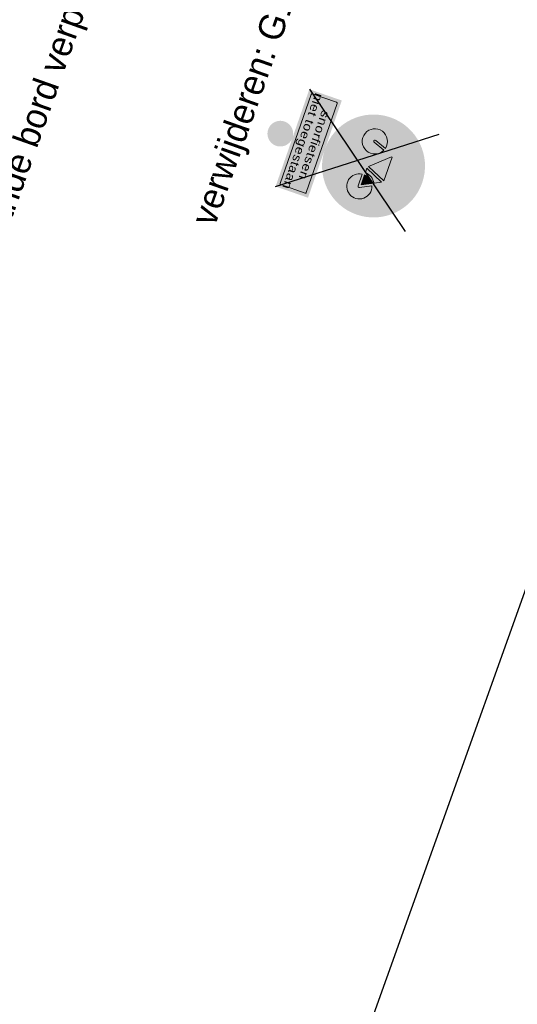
# Model space of a CAD drawing. Header units: metres. Extents: x 136326 to 138181, y 453212 to 454732.
# Tile 43 of 55: x 136707 to 136721, y 454178 to 454207. Entities that reach past the tile are written whole.
import ezdxf

# ---------------------------------------------------------------- set-up
doc = ezdxf.new("R2010")
doc.units = ezdxf.units.M
doc.layers.add('-DR-alg-bladkaders viewports', color=7, linetype='Continuous')
doc.layers.add('-DR-nw-inr-bebording-txt', color=2, linetype='Continuous')
doc.layers.add('mob_bebording', color=7, linetype='Continuous', lineweight=0)
doc.styles.add('eurostile', font='txt')
doc.styles.add('Style-Verkeersborden', font='Verkeersborden.shx')

# ---------------------------------------------------------------- blocks, each defined once
blk = doc.blocks.new('bord_G11')
at = {"layer": 'mob_bebording', "linetype": 'Continuous', "lineweight": 0}
h = blk.add_hatch(color=170, dxfattribs=at)
edge = h.paths.add_edge_path()
edge.add_arc((0, 0.3), 0.3, 0, 360)
edge = h.paths.add_edge_path(flags=17)
edge.add_arc((0, 0.3), 0.29, 0, 360)
h = blk.add_hatch(color=254, dxfattribs=at)
edge = h.paths.add_edge_path()
edge.add_arc((0, 0.3), 0.29, 0, 360)
edge = h.paths.add_edge_path()
edge.add_arc((0, 0.3), 0.28, 0, 360)
h = blk.add_hatch(color=170, dxfattribs=at)
edge = h.paths.add_edge_path()
edge.add_arc((0, 0.3), 0.28, 0, 360)
h.paths.add_polyline_path([(0.1067, 0.3422, -3.032803), (0.0516, 0.2532), (0.0102, 0.2532), (-0.0908, 0.3659), (-0.1006, 0.3399, -0.799174), (-0.1385, 0.1725), (-0.1385, 0.1725, -1.149504), (-0.1144, 0.3451), (-0.0824, 0.4296, -0.311966), (-0.0619, 0.4438), (-0.033, 0.4438), (-0.033, 0.4292), (-0.0619, 0.4292, 0.311966), (-0.0687, 0.4244), (-0.078, 0.3998), (0.0686, 0.3998), (0.0753, 0.4145), (0.0474, 0.4145, -1), (0.0474, 0.4292), (0.1134, 0.4292), (0.1134, 0.4145), (0.0914, 0.4145), (0.0815, 0.3927)], flags=17)
h = blk.add_hatch(color=254, dxfattribs=at)
h.paths.add_polyline_path([(0.0474, 0.4292, 1), (0.0474, 0.4145), (0.0753, 0.4145), (0.0686, 0.3998), (-0.078, 0.3998), (-0.0687, 0.4244, -0.311966), (-0.0619, 0.4292), (-0.033, 0.4292), (-0.033, 0.4438), (-0.0619, 0.4438, 0.311966), (-0.0824, 0.4296), (-0.1144, 0.3451, 1.149504), (-0.1385, 0.1725), (-0.1385, 0.1725, 0.799174), (-0.1006, 0.3399), (-0.0908, 0.3659), (0.0102, 0.2532), (0.0516, 0.2532, 3.032803), (0.1067, 0.3422), (0.0815, 0.3927), (0.0914, 0.4145), (0.1134, 0.4145), (0.1134, 0.4292)])
h.paths.add_polyline_path([(0.0664, 0.2678, -0.230669), (0.1001, 0.3225), (0.1275, 0.2678)])
h.paths.add_polyline_path([(-0.1316, 0.2579), (-0.1058, 0.3262, -19.949874), (-0.1196, 0.3313), (-0.1454, 0.2631, 1)])
h.paths.add_polyline_path([(0.0936, 0.3357, 0.2395), (0.0516, 0.2678), (0.0249, 0.2678), (0.0737, 0.3755)])
h.paths.add_polyline_path([(0.1459, 0.2638), (0.1133, 0.329, -2.949571), (0.0664, 0.2532), (0.1393, 0.2532, 0.557537)])
h.paths.add_polyline_path([(0.0115, 0.2738), (-0.085, 0.3814), (-0.0836, 0.3852), (0.062, 0.3852)])
blk.add_hatch(color=170, dxfattribs=at).paths.add_polyline_path([(0.062, 0.3852), (-0.0836, 0.3852), (-0.085, 0.3814), (0.0115, 0.2738)])
at = {"layer": 'mob_bebording', "linetype": 'Continuous', "lineweight": 0, "extrusion": (0, 0, -1)}
h = blk.add_hatch(color=170, dxfattribs=at)
edge = h.paths.add_edge_path()
edge.add_ellipse((-0.1393, 0.2605), major_axis=(-0.088, 0), ratio=1, start_angle=184.78019, end_angle=238.65476)
edge.add_line((-0.0936, 0.3357), (-0.0737, 0.3755))
edge.add_line((-0.0737, 0.3755), (-0.0249, 0.2678))
edge.add_line((-0.0249, 0.2678), (-0.0516, 0.2678))
h = blk.add_hatch(color=170, dxfattribs=at)
edge = h.paths.add_edge_path()
edge.add_line((0.1058, 0.3262), (0.1316, 0.2579))
edge.add_ellipse((0.1385, 0.2605), major_axis=(-0.00733, 0), ratio=1, start_angle=20.69545, end_angle=200.69545)
edge.add_line((0.1454, 0.2631), (0.1196, 0.3313))
edge.add_ellipse((0.1385, 0.2605), major_axis=(-0.0733, 0), ratio=1, start_angle=-63.56538, end_angle=284.95628, ccw=False)
at = {"layer": 'mob_bebording', "linetype": 'Continuous', "lineweight": 0}
h = blk.add_hatch(color=170, dxfattribs=at)
edge = h.paths.add_edge_path()
edge.add_arc((0.1393, 0.2605), 0.0733, 122.30422, 174.26083)
edge.add_line((0.0664, 0.2678), (0.1275, 0.2678))
edge.add_line((0.1275, 0.2678), (0.1001, 0.3225))
at = {"layer": 'mob_bebording', "linetype": 'Continuous', "lineweight": 0, "extrusion": (0, 0, -1)}
h = blk.add_hatch(color=170, dxfattribs=at)
edge = h.paths.add_edge_path()
edge.add_ellipse((-0.1393, 0.2605), major_axis=(-0.00733, 0), ratio=1, start_angle=-26.56505, end_angle=90)
edge.add_line((-0.1393, 0.2532), (-0.0664, 0.2532))
edge.add_ellipse((-0.1393, 0.2605), major_axis=(-0.0733, 0), ratio=1, start_angle=-110.82588, end_angle=174.26083, ccw=False)
edge.add_line((-0.1133, 0.329), (-0.1459, 0.2638))
at = {"layer": 'mob_bebording', "color": 5, "linetype": 'Continuous', "lineweight": 0, "flags": 128}
blk.add_lwpolyline([(0.062, 0.3852), (-0.0836, 0.3852), (-0.085, 0.3814), (0.0115, 0.2738)], close=True, dxfattribs=at)
for points in [[(0.0516, 0.2678, -0.2395), (0.0936, 0.3357), (0.0737, 0.3755), (0.0249, 0.2678)], [(-0.1058, 0.3262), (-0.1316, 0.2579, -1), (-0.1454, 0.2631), (-0.1196, 0.3313, 19.949874)], [(0.1459, 0.2638, -0.557537), (0.1393, 0.2532), (0.0664, 0.2532, 2.949571), (0.1133, 0.329)], [(0.1001, 0.3225, 0.230669), (0.0664, 0.2678), (0.1275, 0.2678)]]:
    blk.add_lwpolyline(points, format="xyb", close=True, dxfattribs=at)
blk = doc.blocks.new('bord_OB-L-WK-2R_3')
at = {"layer": 'mob_bebording', "linetype": 'Continuous', "lineweight": 0}
h = blk.add_hatch(color=254, dxfattribs=at)
h.paths.add_polyline_path([(0.3, -0.2), (-0.3, -0.2), (-0.3, 0), (0, 0), (0.3, 0)])
h.paths.add_polyline_path([(-0.29, -0.175), (-0.29, -0.025, -0.414214), (-0.275, -0.01), (0.275, -0.01, -0.414214), (0.29, -0.025), (0.29, -0.175, -0.414214), (0.275, -0.19), (-0.275, -0.19, -0.414214)], flags=17)
h = blk.add_hatch(color=7, dxfattribs=at)
h.paths.add_polyline_path([(-0.275, -0.19), (0.275, -0.19, 0.414214), (0.29, -0.175), (0.29, -0.025, 0.414214), (0.275, -0.01), (-0.275, -0.01, 0.414214), (-0.29, -0.025), (-0.29, -0.175, 0.414214)])
h.paths.add_polyline_path([(-0.28, -0.025, -0.414214), (-0.275, -0.02), (0.275, -0.02, -0.414214), (0.28, -0.025), (0.28, -0.175, -0.414214), (0.275, -0.18), (-0.275, -0.18, -0.414214), (-0.28, -0.175)])
h = blk.add_hatch(color=254, dxfattribs=at)
edge = h.paths.add_edge_path()
edge.add_line((-0.275, -0.18), (0.275, -0.18))
edge.add_arc((0.275, -0.175), 0.005, 270, 360)
edge.add_line((0.28, -0.175), (0.28, -0.025))
edge.add_arc((0.275, -0.025), 0.005, 0, 90)
edge.add_line((0.275, -0.02), (-0.275, -0.02))
edge.add_arc((-0.275, -0.025), 0.005, 90, 180)
edge.add_line((-0.28, -0.025), (-0.28, -0.175))
edge.add_arc((-0.275, -0.175), 0.005, 180, 270)
at = {"layer": 'mob_bebording', "color": 254, "linetype": 'Continuous', "lineweight": 0, "flags": 128}
blk.add_lwpolyline([(-0.275, -0.18), (0.275, -0.18, 0.414214), (0.28, -0.175), (0.28, -0.025, 0.414214), (0.275, -0.02), (-0.275, -0.02, 0.414214), (-0.28, -0.025), (-0.28, -0.175, 0.414214)], format="xyb", close=True, dxfattribs=at)
at = {"layer": 'mob_bebording', "color": 7, "linetype": 'Continuous', "lineweight": 0, "insert": (0, -0.1083), "char_height": 0.05, "attachment_point": 5, "line_spacing_factor": 0.84, "style": 'Style-Verkeersborden'}
blk.add_mtext('\\H1x;\\W1.2;\\T1.075;snorfietsen\\Pniet toegestaan', dxfattribs=at)

msp = doc.modelspace()

# ---------------------------------------------------------------- hatches: boundary and pattern name
at = {"layer": 'mob_bebording', "linetype": 'Continuous', "lineweight": 0}
h = msp.add_hatch(color=251, dxfattribs=at)
edge = h.paths.add_edge_path(flags=0)
edge.add_arc((136714.35, 454203.506), 0.375, 0, 360)

# ---------------------------------------------------------------- linework, layer by layer
at = {"layer": '-DR-alg-bladkaders viewports'}
msp.add_lwpolyline([(136760.122, 454298.351), (136694.677, 454115.211), (136646.002, 454132.605), (136711.448, 454315.745)], close=True, dxfattribs=at)
at = {"layer": 'mob_bebording', "color": 10, "lineweight": 30}
for p, q in [((136715.197, 454204.8), (136717.992, 454200.654)), ((136714.213, 454201.966), (136718.975, 454203.488))]:
    msp.add_line(p, q, dxfattribs=at)

# ---------------------------------------------------------------- block references
at = {"layer": 'mob_bebording', "color": 254, "linetype": 'Continuous', "lineweight": 0, "xscale": 4.999999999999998, "yscale": 4.999999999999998, "zscale": 4.999999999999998, "rotation": 250.8600116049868}
msp.add_blockref('bord_OB-L-WK-2R_3', (136715.649, 454203.055), dxfattribs=at)
at = {"layer": 'mob_bebording', "color": 5, "linetype": 'Continuous', "lineweight": 0, "xscale": 4.999999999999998, "yscale": 4.999999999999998, "zscale": 4.999999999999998, "rotation": 250.8602537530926}
msp.add_blockref('bord_G11', (136715.649, 454203.055), dxfattribs=at)

# ---------------------------------------------------------------- texts
at = {"layer": '-DR-nw-inr-bebording-txt', "style": 'eurostile'}
for s, p in [("verwijderen: G11 + OB 'snorfietsen niet toegestaan'", (136712.435, 454200.769)), ('Bestaande bord verplaatsen naar het groen', (136705.557, 454198.266))]:
    msp.add_text(s, height=0.75, rotation=70.5, dxfattribs=at).set_placement(p)

doc.saveas('drawing.dxf')
